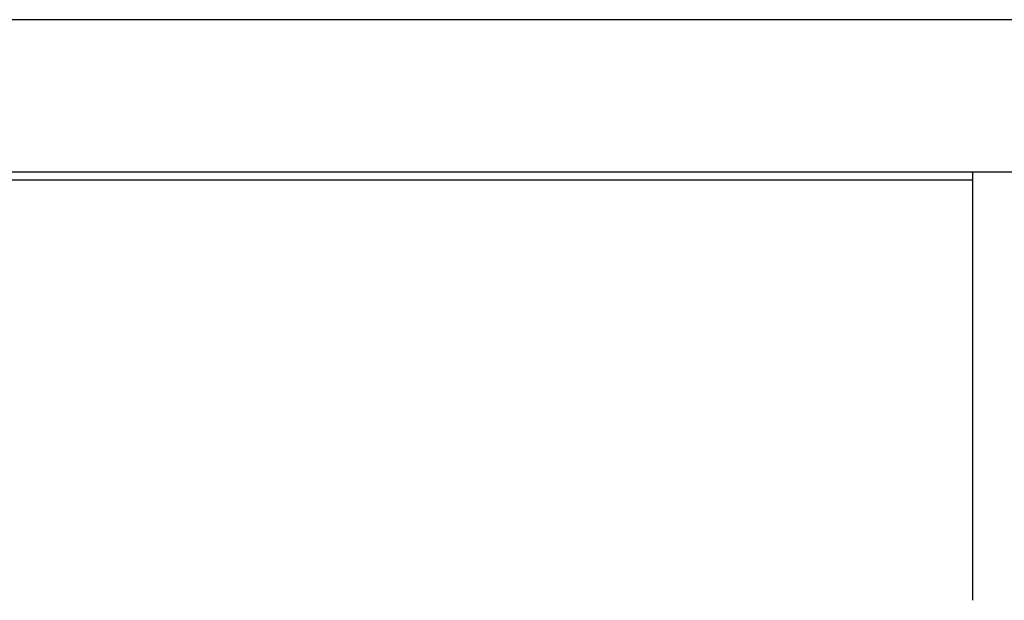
# Model space of a CAD drawing. Header units: inches. Extents: x 0 to 35.6, y 0 to 23.
# Tile 47 of 56: x 19.741 to 19.999, y 17.866 to 18.018. Entities that reach past the tile are written whole.
import ezdxf

# ---------------------------------------------------------------- set-up
doc = ezdxf.new("R2010")
doc.units = ezdxf.units.IN
doc.header["$LTSCALE"] = 1.957805
doc.header["$MEASUREMENT"] = 0
doc.layers.get('0').update_dxf_attribs({"linetype": 'CONTINUOUS'})

msp = doc.modelspace()

# ---------------------------------------------------------------- linework, layer by layer
at = {"color": 7, "linetype": 'Continuous'}
for p, q in [((22.61545, 18.01753), (18.82832, 18.01753)), ((22.61545, 17.97759), (19.58269, 17.97759)), ((19.99045, 17.97559), (19.99045, 17.97759))]:
    msp.add_line(p, q, dxfattribs=at)
at = {"color": 3, "linetype": 'Continuous'}
for p in [(18.96445, 17.97559), (19.99045, 17.86559)]:
    msp.add_line(p, (19.99045, 17.97559), dxfattribs=at)

doc.saveas('drawing.dxf')
